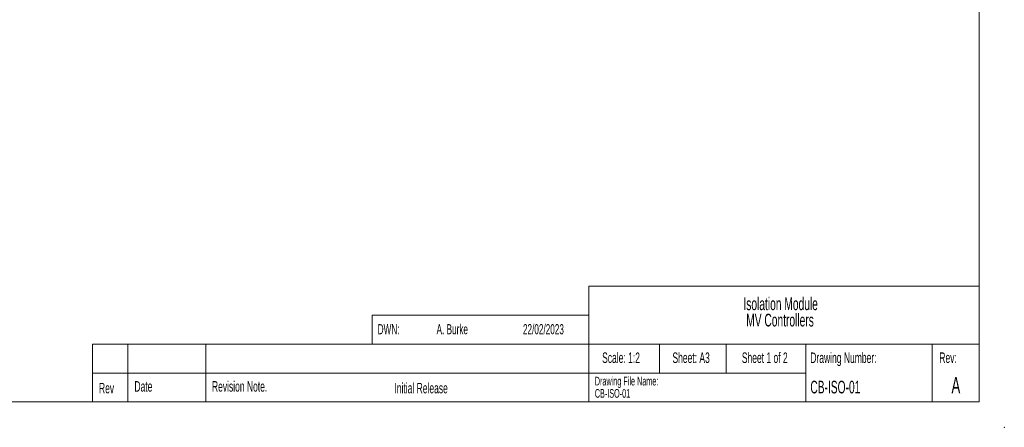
# Model space of a CAD drawing. Header units: millimetres. Extents: x 0 to 420, y 0 to 297.
# Tile 14 of 43: x 147 to 420, y 0 to 113. Entities that reach past the tile are written whole.
import ezdxf

# ---------------------------------------------------------------- set-up
doc = ezdxf.new("R2010")
doc.units = ezdxf.units.MM
doc.header["$PDSIZE"] = -1
doc.styles.add('SLDTEXTSTYLE0', font='TXT', dxfattribs={"width": 0.605})

# ---------------------------------------------------------------- blocks, each defined once
blk = doc.blocks.new('SW_NOTE_0')
at = {"color": 0, "linetype": 'Continuous', "lineweight": 0, "char_height": 3.5, "attachment_point": 2, "style": 'SLDTEXTSTYLE0'}
for s, insert in [('Isolation Module', (14.27, 4.51)), ('MV Controllers', (14.1, 0))]:
    blk.add_mtext(s, dxfattribs=dict(at, insert=insert))
blk = doc.blocks.new('SW_NOTE_0_1')
at = {"color": 0, "linetype": 'Continuous', "lineweight": 0, "char_height": 2.4, "attachment_point": 1, "style": 'SLDTEXTSTYLE0'}
for s, insert in [('Drawing File Name:', (0, 3.09)), ('CB-ISO-01', (0, -0.31))]:
    blk.add_mtext(s, dxfattribs=dict(at, insert=insert))

msp = doc.modelspace()

# ---------------------------------------------------------------- linework, layer by layer
at = {"color": 7, "linetype": 'Continuous', "lineweight": 18}
for p, q in [((413, 290), (413, 7)), ((305, 39), (413, 39)), ((305, 39), (305, 7)), ((245, 31), (245, 23)), ((245, 31), (305, 31)), ((167.56, 23), (167.56, 7)), ((167.56, 23), (245, 23)), ((177.28, 23), (177.28, 7)), ((198.93, 23), (198.93, 7)), ((245, 23), (413, 23)), ((324.5, 23), (324.5, 15)), ((343, 23), (343, 15)), ((365, 15), (365, 23)), ((400, 15), (400, 23)), ((167.56, 15), (245, 15)), ((245, 15), (365, 15)), ((365, 15), (365, 7)), ((400, 15), (400, 7)), ((7, 7), (413, 7))]:
    msp.add_line(p, q, dxfattribs=at)
at = {"color": 7, "linetype": 'Continuous', "lineweight": 0}
msp.add_point((420, 0), dxfattribs=at)

# ---------------------------------------------------------------- block references
for name, p in [('SW_NOTE_0', (343.8, 31.38)), ('SW_NOTE_0_1', (306.61, 10.88))]:
    msp.add_blockref(name, p, dxfattribs=at)

# ---------------------------------------------------------------- texts
at = {"color": 7, "linetype": 'Continuous', "lineweight": 0, "style": 'SLDTEXTSTYLE0'}
for s, insert, char_height, attachment_point in [('DWN:', (246.5, 28.52), 2.8, 1), ('A. Burke', (262.8, 28.52), 2.8, 1), ('22/02/2023', (286.72, 28.52), 2.8, 1), ('Scale: 1:2', (313.88, 20.69), 2.91, 2), ('Sheet: A3', (333.28, 20.69), 2.91, 2), ('Sheet 1 of 2', (353.67, 20.69), 2.9104, 2), ('Drawing Number:', (366.29, 20.69), 2.9104, 1), ('Rev:', (404.43, 20.69), 2.91, 2), ('A', (406.59, 13.87), 4.5, 2), ('Rev', (169.33, 12.29), 2.91, 1), ('Date', (179.14, 12.76), 2.91, 1), ('Revision Note.', (200.61, 12.76), 2.9104, 1), ('Initial Release', (251.13, 12.29), 2.9104, 1), ('CB-ISO-01', (366.29, 12.87), 3.5, 1)]:
    msp.add_mtext(s, dxfattribs=dict(at, insert=insert, char_height=char_height, attachment_point=attachment_point))

doc.saveas('drawing.dxf')
